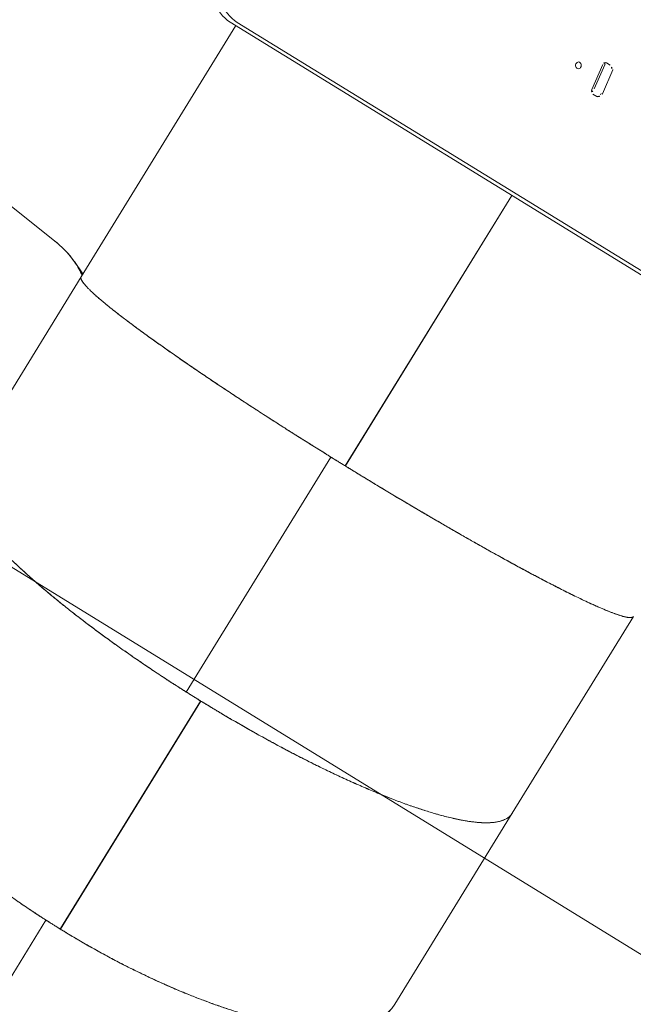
# Model space of a CAD drawing. Extents: x 5459245 to 5462690, y 5971016 to 5972523.
# Tile 54 of 136: x 5462442.923 to 5462443.643, y 5972213.861 to 5972215.018. Entities that reach past the tile are written whole.
import ezdxf

# ---------------------------------------------------------------- set-up
doc = ezdxf.new("R2010")
doc.units = 0
doc.layers.add('A_MAŁA ARCHITEKTURA', color=195, linetype='CONTINUOUS', lineweight=9)

# ---------------------------------------------------------------- blocks, each defined once
blk = doc.blocks.new('MEGA')
at = {"layer": 'A_MAŁA ARCHITEKTURA'}
for p, q in [((5462444.5612, 5972220.615), (5462444.5612, 5972216.3794)), ((5462444.9138, 5972218.6498), (5462444.9482, 5972218.9323)), ((5462444.8985, 5972218.6037), (5462444.9056, 5972218.6199)), ((5462444.8945, 5972218.6037), (5462444.6231, 5972218.6037)), ((5462445.2411, 5972218.6037), (5462444.8945, 5972218.6037)), ((5462445.2411, 5972218.6114), (5462445.2411, 5972217.8298)), ((5462445.2452, 5972218.6042), (5462445.2452, 5972217.8226)), ((5462443.9315, 5972218.243), (5462444.2293, 5972218.243)), ((5462443.9315, 5972218.243), (5462444.2293, 5972218.243)), ((5462444.5439, 5972218.243), (5462444.8679, 5972218.243)), ((5462444.5439, 5972218.243), (5462444.8679, 5972218.243)), ((5462444.8682, 5972218.2429), (5462444.8679, 5972218.243)), ((5462444.8682, 5972218.2429), (5462444.8679, 5972218.243)), ((5462444.2291, 5972218.2231), (5462444.5438, 5972218.2231)), ((5462444.2291, 5972218.223), (5462444.5438, 5972218.223)), ((5462444.2298, 5972218.2231), (5462444.5436, 5972218.2231)), ((5462444.8679, 5972218.2231), (5462445.2411, 5972218.2231)), ((5462444.8679, 5972218.223), (5462445.2411, 5972218.223)), ((5462444.868, 5972218.2231), (5462445.2411, 5972218.2231)), ((5462445.4281, 5972218.2128), (5462445.3961, 5972218.2082)), ((5462445.3983, 5972218.2061), (5462445.4289, 5972218.2105)), ((5462445.4319, 5972218.2047), (5462445.4319, 5972218.2099)), ((5462445.3923, 5972218.2042), (5462445.3923, 5972218.199)), ((5462445.3961, 5972218.1961), (5462445.3981, 5972218.1964)), ((5462445.3983, 5972218.1949), (5462445.4289, 5972218.1993)), ((5462445.4291, 5972218.1994), (5462445.4289, 5972218.1993)), ((5462445.3983, 5972218.1949), (5462445.3981, 5972218.1949)), ((5462444.3597, 5972217.8423), (5462444.6231, 5972217.8423)), ((5462444.6231, 5972217.8423), (5462444.8945, 5972217.8423))]:
    blk.add_line(p, q, dxfattribs=at)
at = {"layer": 'A_MAŁA ARCHITEKTURA', "flags": 128}
for points in [[(5462445.2411, 5972218.6114), (5462445.2412, 5972218.6152), (5462445.2418, 5972218.619), (5462445.2427, 5972218.6228), (5462445.244, 5972218.6266), (5462445.2456, 5972218.6303), (5462445.2475, 5972218.6339), (5462445.2497, 5972218.6374), (5462445.2523, 5972218.6407), (5462445.2551, 5972218.6439), (5462445.2582, 5972218.6469), (5462445.2615, 5972218.6497), (5462445.265, 5972218.6522), (5462445.2687, 5972218.6545), (5462445.2726, 5972218.6565), (5462445.2766, 5972218.6582), (5462445.2806, 5972218.6596), (5462445.2848, 5972218.6607), (5462445.2889, 5972218.6614)], [(5462445.2931, 5972218.6543), (5462445.2889, 5972218.6535), (5462445.2848, 5972218.6524), (5462445.2807, 5972218.651), (5462445.2767, 5972218.6493), (5462445.2729, 5972218.6473), (5462445.2692, 5972218.645), (5462445.2656, 5972218.6425), (5462445.2623, 5972218.6397), (5462445.2592, 5972218.6367), (5462445.2564, 5972218.6336), (5462445.2539, 5972218.6302), (5462445.2516, 5972218.6267), (5462445.2497, 5972218.6231), (5462445.2481, 5972218.6194), (5462445.2468, 5972218.6156), (5462445.2459, 5972218.6118), (5462445.2454, 5972218.608), (5462445.2452, 5972218.6042)], [(5462445.4121, 5972218.24), (5462445.411, 5972218.2397), (5462445.4099, 5972218.2391), (5462445.4091, 5972218.2383), (5462445.4085, 5972218.2373), (5462445.4083, 5972218.2362), (5462445.4084, 5972218.2352), (5462445.4088, 5972218.2343), (5462445.4095, 5972218.2336), (5462445.4104, 5972218.2332), (5462445.4115, 5972218.233), (5462445.4127, 5972218.2332), (5462445.4138, 5972218.2337), (5462445.4147, 5972218.2344), (5462445.4154, 5972218.2353), (5462445.4158, 5972218.2363), (5462445.4159, 5972218.2373), (5462445.4157, 5972218.2383), (5462445.4151, 5972218.2391), (5462445.4142, 5972218.2397), (5462445.4132, 5972218.24), (5462445.4121, 5972218.24)]]:
    blk.add_lwpolyline(points, dxfattribs=at)
at = {"layer": 'A_MAŁA ARCHITEKTURA'}
for centre, radius, start, end in [((5462445.3966, 5972218.2039), 0.00435, 96.7252, 175.8357), ((5462445.3971, 5972218.2122), 0.00618, 235.994, 280.6008), ((5462445.4288, 5972218.2098), 0.00311, 2.3331, 103.4118), ((5462445.4286, 5972218.2147), 0.00417, 274.0043, 311.4046), ((5462445.3954, 5972218.1991), 0.00311, 182.3331, 283.4118), ((5462445.4276, 5972218.205), 0.00428, 289.9472, 356.099)]:
    blk.add_arc(centre, radius, start, end, dxfattribs=at)
for points, knots in [([(5462444.8966, 5972218.6037), (5462444.8974, 5972218.6049), (5462444.9004, 5972218.6092), (5462444.9045, 5972218.6173), (5462444.9089, 5972218.6278), (5462444.9121, 5972218.6386), (5462444.9132, 5972218.6461), (5462444.9138, 5972218.6498)], [0, 0, 0, 0, 0.080675, 0.310614, 0.541263, 0.771821, 1, 1, 1, 1]), ([(5462444.9139, 5972218.6512), (5462444.9135, 5972218.6479), (5462444.9125, 5972218.6409), (5462444.9097, 5972218.6304), (5462444.9059, 5972218.6202), (5462444.9015, 5972218.6113), (5462444.8982, 5972218.6061), (5462444.8967, 5972218.6037)], [0, 0, 0, 0, 0.196406, 0.420708, 0.644928, 0.840355, 1, 1, 1, 1]), ([(5462444.3597, 5972218.6037), (5462444.3597, 5972218.6037), (5462444.3587, 5972218.6038), (5462444.3568, 5972218.6037), (5462444.3542, 5972218.6034), (5462444.3518, 5972218.6031), (5462444.3497, 5972218.6027), (5462444.3478, 5972218.6022), (5462444.3457, 5972218.6016), (5462444.3431, 5972218.6007), (5462444.3402, 5972218.5995), (5462444.3372, 5972218.5981), (5462444.3341, 5972218.5964), (5462444.3306, 5972218.5942), (5462444.3266, 5972218.5914), (5462444.3225, 5972218.588), (5462444.3193, 5972218.5851), (5462444.3169, 5972218.5828), (5462444.3155, 5972218.5812), (5462444.314, 5972218.5797), (5462444.3126, 5972218.5781), (5462444.3112, 5972218.5765), (5462444.3087, 5972218.5735), (5462444.3052, 5972218.5691), (5462444.3008, 5972218.5629), (5462444.2965, 5972218.5563), (5462444.2925, 5972218.5495), (5462444.2885, 5972218.5423), (5462444.2848, 5972218.5351), (5462444.2815, 5972218.5279), (5462444.2785, 5972218.5212), (5462444.2756, 5972218.5142), (5462444.2727, 5972218.5071), (5462444.27, 5972218.4999), (5462444.2665, 5972218.4899), (5462444.2623, 5972218.4768), (5462444.2575, 5972218.4604), (5462444.2532, 5972218.4434), (5462444.2491, 5972218.4257), (5462444.2454, 5972218.4073), (5462444.242, 5972218.3883), (5462444.239, 5972218.369), (5462444.2365, 5972218.3493), (5462444.2343, 5972218.3293), (5462444.2325, 5972218.3091), (5462444.2311, 5972218.2894), (5462444.2301, 5972218.2704), (5462444.2296, 5972218.2568), (5462444.2294, 5972218.2479), (5462444.2293, 5972218.2438), (5462444.2293, 5972218.2397), (5462444.2292, 5972218.2356), (5462444.2292, 5972218.2316), (5462444.2292, 5972218.2275), (5462444.2292, 5972218.2247), (5462444.2291, 5972218.2231)], [0, 0, 0, 0, 0.000028, 0.014291, 0.027216, 0.038805, 0.049056, 0.057969, 0.067709, 0.079737, 0.095553, 0.110532, 0.124674, 0.141457, 0.163312, 0.184438, 0.204835, 0.212649, 0.22035, 0.227939, 0.235416, 0.24278, 0.250032, 0.274531, 0.298495, 0.321924, 0.344817, 0.367174, 0.39056, 0.409345, 0.427914, 0.446267, 0.464404, 0.482325, 0.50003, 0.536434, 0.572283, 0.607579, 0.643148, 0.679131, 0.714752, 0.75001, 0.785263, 0.820317, 0.855172, 0.89002, 0.92082, 0.951601, 0.958516, 0.965428, 0.972314, 0.979222, 0.985804, 0.992196, 1, 1, 1, 1]), ([(5462444.2293, 5972218.243), (5462444.2294, 5972218.2447), (5462444.2294, 5972218.2476), (5462444.2295, 5972218.252), (5462444.2296, 5972218.2562), (5462444.2298, 5972218.2605), (5462444.2299, 5972218.2649), (5462444.2303, 5972218.2746), (5462444.2311, 5972218.2889), (5462444.2324, 5972218.3077), (5462444.2339, 5972218.3249), (5462444.2356, 5972218.3412), (5462444.2374, 5972218.3567), (5462444.2395, 5972218.3721), (5462444.2419, 5972218.3872), (5462444.2444, 5972218.402), (5462444.2472, 5972218.4165), (5462444.2502, 5972218.4308), (5462444.2535, 5972218.4446), (5462444.2565, 5972218.4565), (5462444.2593, 5972218.4664), (5462444.2617, 5972218.4747), (5462444.2642, 5972218.4828), (5462444.2668, 5972218.4907), (5462444.2696, 5972218.4986), (5462444.2726, 5972218.5067), (5462444.2759, 5972218.5151), (5462444.2795, 5972218.5237), (5462444.2834, 5972218.532), (5462444.2873, 5972218.54), (5462444.2914, 5972218.5476), (5462444.2959, 5972218.5553), (5462444.3009, 5972218.5631), (5462444.3051, 5972218.5689), (5462444.3079, 5972218.5725), (5462444.3092, 5972218.5742), (5462444.3106, 5972218.5758), (5462444.3119, 5972218.5774), (5462444.3133, 5972218.579), (5462444.3147, 5972218.5805), (5462444.3172, 5972218.5831), (5462444.3208, 5972218.5866), (5462444.3257, 5972218.5907), (5462444.3299, 5972218.5938), (5462444.3334, 5972218.596), (5462444.3361, 5972218.5975), (5462444.3388, 5972218.5989), (5462444.3413, 5972218.6), (5462444.3439, 5972218.601), (5462444.3468, 5972218.6019), (5462444.3501, 5972218.6028), (5462444.3535, 5972218.6034), (5462444.3567, 5972218.6037), (5462444.3587, 5972218.6037), (5462444.3597, 5972218.6037)], [0, 0, 0, 0, 0.008556, 0.015376, 0.022727, 0.030289, 0.037846, 0.045412, 0.08108, 0.112943, 0.144669, 0.172933, 0.201348, 0.229913, 0.25863, 0.287146, 0.315922, 0.344957, 0.374253, 0.403049, 0.421665, 0.440449, 0.4594, 0.47852, 0.497807, 0.517262, 0.540523, 0.564187, 0.588254, 0.612724, 0.637597, 0.661139, 0.691855, 0.723671, 0.730965, 0.738314, 0.745719, 0.75318, 0.760696, 0.768267, 0.775894, 0.800091, 0.825789, 0.852987, 0.86633, 0.880006, 0.894016, 0.907527, 0.918701, 0.934207, 0.95112, 0.969438, 0.985758, 1, 1, 1, 1]), ([(5462444.5438, 5972218.2231), (5462444.5438, 5972218.2248), (5462444.5438, 5972218.2277), (5462444.5438, 5972218.2321), (5462444.5438, 5972218.2363), (5462444.5439, 5972218.2406), (5462444.5439, 5972218.245), (5462444.544, 5972218.2548), (5462444.5443, 5972218.2692), (5462444.5449, 5972218.2882), (5462444.5456, 5972218.3056), (5462444.5465, 5972218.3221), (5462444.5474, 5972218.3379), (5462444.5486, 5972218.3536), (5462444.5498, 5972218.369), (5462444.5512, 5972218.3842), (5462444.5527, 5972218.3991), (5462444.5544, 5972218.4138), (5462444.5562, 5972218.4282), (5462444.558, 5972218.4404), (5462444.5595, 5972218.4508), (5462444.5609, 5972218.4594), (5462444.5623, 5972218.4679), (5462444.5639, 5972218.4763), (5462444.5654, 5972218.4845), (5462444.5672, 5972218.493), (5462444.5691, 5972218.5019), (5462444.5712, 5972218.5111), (5462444.5734, 5972218.52), (5462444.5758, 5972218.5286), (5462444.5781, 5972218.5368), (5462444.5808, 5972218.5452), (5462444.5838, 5972218.5538), (5462444.5863, 5972218.5603), (5462444.588, 5972218.5645), (5462444.589, 5972218.5667), (5462444.5899, 5972218.5688), (5462444.5909, 5972218.5709), (5462444.5918, 5972218.5729), (5462444.5931, 5972218.5754), (5462444.5947, 5972218.5784), (5462444.5966, 5972218.5818), (5462444.5986, 5972218.5851), (5462444.6006, 5972218.5882), (5462444.6028, 5972218.5911), (5462444.605, 5972218.5938), (5462444.6072, 5972218.5961), (5462444.6091, 5972218.5978), (5462444.6106, 5972218.599), (5462444.6118, 5972218.5999), (5462444.6131, 5972218.6007), (5462444.6144, 5972218.6015), (5462444.6156, 5972218.602), (5462444.6168, 5972218.6025), (5462444.618, 5972218.603), (5462444.6196, 5972218.6034), (5462444.6213, 5972218.6037), (5462444.6225, 5972218.6037), (5462444.6231, 5972218.6037)], [0, 0, 0, 0, 0.008273, 0.014864, 0.02197, 0.02928, 0.036587, 0.043902, 0.078386, 0.109188, 0.139877, 0.167229, 0.194702, 0.222299, 0.250017, 0.277633, 0.305472, 0.333533, 0.361817, 0.389668, 0.407697, 0.425873, 0.444195, 0.462663, 0.481277, 0.500037, 0.52261, 0.545532, 0.568805, 0.592428, 0.6164, 0.639236, 0.669064, 0.699826, 0.708038, 0.716313, 0.724653, 0.733057, 0.741525, 0.750057, 0.765931, 0.782335, 0.799269, 0.816733, 0.834726, 0.85325, 0.872304, 0.888811, 0.898675, 0.908912, 0.919522, 0.930504, 0.940206, 0.948026, 0.958689, 0.97092, 0.984718, 1, 1, 1, 1]), ([(5462444.5439, 5972218.243), (5462444.5439, 5972218.2447), (5462444.5439, 5972218.2476), (5462444.544, 5972218.2519), (5462444.5441, 5972218.256), (5462444.5442, 5972218.2602), (5462444.5442, 5972218.2645), (5462444.5445, 5972218.2741), (5462444.5449, 5972218.2882), (5462444.5457, 5972218.3066), (5462444.5466, 5972218.3235), (5462444.5476, 5972218.3396), (5462444.5487, 5972218.3549), (5462444.5499, 5972218.37), (5462444.5513, 5972218.3849), (5462444.5528, 5972218.3995), (5462444.5544, 5972218.4139), (5462444.5562, 5972218.428), (5462444.5581, 5972218.4417), (5462444.5599, 5972218.4534), (5462444.5616, 5972218.4633), (5462444.563, 5972218.4715), (5462444.5645, 5972218.4795), (5462444.566, 5972218.4874), (5462444.5676, 5972218.4952), (5462444.5694, 5972218.5033), (5462444.5714, 5972218.5117), (5462444.5735, 5972218.5203), (5462444.5758, 5972218.5286), (5462444.5781, 5972218.5367), (5462444.5805, 5972218.5443), (5462444.5832, 5972218.5522), (5462444.5862, 5972218.5601), (5462444.5887, 5972218.5661), (5462444.5904, 5972218.57), (5462444.5914, 5972218.5719), (5462444.5923, 5972218.5739), (5462444.5933, 5972218.5758), (5462444.5942, 5972218.5776), (5462444.5958, 5972218.5805), (5462444.598, 5972218.5842), (5462444.6009, 5972218.5886), (5462444.6034, 5972218.5919), (5462444.6055, 5972218.5943), (5462444.6071, 5972218.5959), (5462444.6086, 5972218.5974), (5462444.6102, 5972218.5987), (5462444.6118, 5972218.5999), (5462444.6137, 5972218.6011), (5462444.6152, 5972218.6019), (5462444.6162, 5972218.6023), (5462444.6167, 5972218.6025), (5462444.6171, 5972218.6027), (5462444.6175, 5972218.6028), (5462444.6177, 5972218.6029), (5462444.6179, 5972218.6029), (5462444.6181, 5972218.603), (5462444.6185, 5972218.6031), (5462444.6192, 5972218.6033), (5462444.6202, 5972218.6035), (5462444.6211, 5972218.6036), (5462444.6218, 5972218.6037), (5462444.6223, 5972218.6037), (5462444.6228, 5972218.6037), (5462444.623, 5972218.6037), (5462444.6231, 5972218.6037)], [0, 0, 0, 0, 0.0084571, 0.0151288, 0.0223213, 0.0297701, 0.0372081, 0.0446448, 0.0797214, 0.1110501, 0.1422497, 0.170046, 0.1979856, 0.2260688, 0.2542956, 0.2823493, 0.3106494, 0.3391962, 0.3679898, 0.3963106, 0.414628, 0.4331039, 0.4517383, 0.4705313, 0.489483, 0.5085933, 0.5315044, 0.5547934, 0.5784602, 0.6025051, 0.6269279, 0.6501168, 0.6803868, 0.7116721, 0.7200343, 0.7284663, 0.7369679, 0.7455391, 0.75418, 0.7628906, 0.7869609, 0.8123591, 0.8390851, 0.8521458, 0.8655017, 0.8791527, 0.8924141, 0.9037336, 0.9207007, 0.9389744, 0.9427176, 0.9465112, 0.9503552, 0.9537731, 0.9548999, 0.9562977, 0.9579663, 0.9599059, 0.9664026, 0.9748257, 0.9851753, 0.989094, 0.9932311, 0.9975867, 1, 1, 1, 1]), ([(5462444.8945, 5972218.6037), (5462444.8945, 5972218.6037), (5462444.8943, 5972218.6038), (5462444.8939, 5972218.6037), (5462444.8934, 5972218.6034), (5462444.8929, 5972218.6031), (5462444.8925, 5972218.6027), (5462444.8921, 5972218.6022), (5462444.8917, 5972218.6016), (5462444.8911, 5972218.6007), (5462444.8906, 5972218.5995), (5462444.8899, 5972218.5981), (5462444.8893, 5972218.5964), (5462444.8886, 5972218.5942), (5462444.8878, 5972218.5914), (5462444.8869, 5972218.588), (5462444.8863, 5972218.5851), (5462444.8858, 5972218.5828), (5462444.8855, 5972218.5812), (5462444.8852, 5972218.5797), (5462444.8849, 5972218.5781), (5462444.8846, 5972218.5765), (5462444.8841, 5972218.5735), (5462444.8834, 5972218.5691), (5462444.8825, 5972218.5629), (5462444.8816, 5972218.5563), (5462444.8808, 5972218.5495), (5462444.88, 5972218.5423), (5462444.8793, 5972218.5351), (5462444.8786, 5972218.5279), (5462444.878, 5972218.5212), (5462444.8774, 5972218.5142), (5462444.8768, 5972218.5071), (5462444.8762, 5972218.4999), (5462444.8755, 5972218.4899), (5462444.8747, 5972218.4768), (5462444.8737, 5972218.4604), (5462444.8728, 5972218.4434), (5462444.872, 5972218.4257), (5462444.8712, 5972218.4073), (5462444.8705, 5972218.3883), (5462444.8699, 5972218.369), (5462444.8694, 5972218.3493), (5462444.8689, 5972218.3293), (5462444.8686, 5972218.3091), (5462444.8683, 5972218.2894), (5462444.8681, 5972218.2704), (5462444.868, 5972218.2568), (5462444.868, 5972218.2479), (5462444.8679, 5972218.2438), (5462444.8679, 5972218.2397), (5462444.8679, 5972218.2356), (5462444.8679, 5972218.2316), (5462444.8679, 5972218.2275), (5462444.8679, 5972218.2247), (5462444.8679, 5972218.2231)], [0, 0, 0, 0, 0.000028, 0.014252, 0.027156, 0.038739, 0.049002, 0.057945, 0.067709, 0.079737, 0.095553, 0.110532, 0.124674, 0.141457, 0.163312, 0.184438, 0.204835, 0.212649, 0.22035, 0.227939, 0.235416, 0.24278, 0.250032, 0.274531, 0.298495, 0.321924, 0.344817, 0.367174, 0.39056, 0.409345, 0.427914, 0.446267, 0.464404, 0.482325, 0.50003, 0.536434, 0.572283, 0.607579, 0.643148, 0.679131, 0.714752, 0.75001, 0.785263, 0.820317, 0.855172, 0.89002, 0.92082, 0.951601, 0.958516, 0.965428, 0.972314, 0.979222, 0.985804, 0.992196, 1, 1, 1, 1]), ([(5462444.8944, 5972218.6037), (5462444.8943, 5972218.6037), (5462444.8941, 5972218.6037), (5462444.8937, 5972218.6036), (5462444.8933, 5972218.6034), (5462444.8931, 5972218.6032), (5462444.893, 5972218.6031), (5462444.8929, 5972218.603), (5462444.8928, 5972218.603), (5462444.8928, 5972218.6029), (5462444.8927, 5972218.6029), (5462444.8927, 5972218.6029), (5462444.8927, 5972218.6028), (5462444.8924, 5972218.6026), (5462444.8919, 5972218.602), (5462444.8913, 5972218.601), (5462444.8907, 5972218.5998), (5462444.8901, 5972218.5984), (5462444.8894, 5972218.5966), (5462444.8886, 5972218.5941), (5462444.8877, 5972218.5912), (5462444.8871, 5972218.5885), (5462444.8866, 5972218.5865), (5462444.8863, 5972218.5851), (5462444.886, 5972218.5837), (5462444.8857, 5972218.5823), (5462444.8854, 5972218.5809), (5462444.8849, 5972218.5782), (5462444.8842, 5972218.5742), (5462444.8833, 5972218.5685), (5462444.8824, 5972218.5625), (5462444.8816, 5972218.5562), (5462444.8808, 5972218.5494), (5462444.8801, 5972218.5428), (5462444.8794, 5972218.5361), (5462444.8787, 5972218.5298), (5462444.8781, 5972218.5233), (5462444.8776, 5972218.5166), (5462444.877, 5972218.5098), (5462444.8763, 5972218.5003), (5462444.8754, 5972218.488), (5462444.8744, 5972218.4725), (5462444.8735, 5972218.4563), (5462444.8726, 5972218.4394), (5462444.8718, 5972218.4217), (5462444.8711, 5972218.4035), (5462444.8704, 5972218.3849), (5462444.8698, 5972218.366), (5462444.8693, 5972218.3466), (5462444.8689, 5972218.327), (5462444.8686, 5972218.3079), (5462444.8683, 5972218.2893), (5462444.8681, 5972218.2758), (5462444.8681, 5972218.2667), (5462444.868, 5972218.262), (5462444.868, 5972218.2573), (5462444.868, 5972218.2528), (5462444.868, 5972218.248), (5462444.8679, 5972218.2448), (5462444.8679, 5972218.243)], [0, 0, 0, 0, 0.006367, 0.017266, 0.026339, 0.033585, 0.035257, 0.036792, 0.038188, 0.039446, 0.040566, 0.041548, 0.042391, 0.043736, 0.060766, 0.077008, 0.092205, 0.106356, 0.123634, 0.146089, 0.167721, 0.188531, 0.196481, 0.204304, 0.212001, 0.21957, 0.227013, 0.234328, 0.259424, 0.283934, 0.30786, 0.331201, 0.353958, 0.377832, 0.397039, 0.416012, 0.43475, 0.453255, 0.471525, 0.489562, 0.526775, 0.563385, 0.599391, 0.6357, 0.672461, 0.708819, 0.744776, 0.780805, 0.816602, 0.852166, 0.887722, 0.919168, 0.950591, 0.958825, 0.967057, 0.975241, 0.98312, 0.990931, 1, 1, 1, 1]), ([(5462444.3597, 5972217.8424), (5462444.3595, 5972217.8424), (5462444.3583, 5972217.8423), (5462444.3561, 5972217.8425), (5462444.3525, 5972217.8429), (5462444.3487, 5972217.8436), (5462444.3446, 5972217.8448), (5462444.3405, 5972217.8464), (5462444.3365, 5972217.8483), (5462444.3325, 5972217.8507), (5462444.3284, 5972217.8534), (5462444.3248, 5972217.8561), (5462444.3215, 5972217.8589), (5462444.3187, 5972217.8615), (5462444.316, 5972217.8642), (5462444.3134, 5972217.8671), (5462444.3108, 5972217.87), (5462444.3083, 5972217.873), (5462444.3059, 5972217.8761), (5462444.3028, 5972217.8803), (5462444.2991, 5972217.8857), (5462444.2948, 5972217.8926), (5462444.2907, 5972217.8998), (5462444.2867, 5972217.9072), (5462444.2829, 5972217.9151), (5462444.2792, 5972217.9233), (5462444.2755, 5972217.9319), (5462444.2721, 5972217.9406), (5462444.2688, 5972217.9495), (5462444.2657, 5972217.9587), (5462444.262, 5972217.9703), (5462444.2579, 5972217.9845), (5462444.2534, 5972218.0016), (5462444.2494, 5972218.0192), (5462444.2456, 5972218.0375), (5462444.2422, 5972218.0565), (5462444.2392, 5972218.076), (5462444.2366, 5972218.0957), (5462444.2344, 5972218.1158), (5462444.2325, 5972218.1361), (5462444.2311, 5972218.1565), (5462444.2301, 5972218.1764), (5462444.2294, 5972218.1956), (5462444.2292, 5972218.2092), (5462444.2292, 5972218.2181), (5462444.2291, 5972218.2223), (5462444.2292, 5972218.2264), (5462444.2292, 5972218.2305), (5462444.2292, 5972218.2344), (5462444.2293, 5972218.2386), (5462444.2293, 5972218.2414), (5462444.2293, 5972218.243)], [0, 0, 0, 0, 0.0018311, 0.0170393, 0.0322475, 0.0520962, 0.0715614, 0.090643, 0.1101405, 0.129897, 0.1486773, 0.1688957, 0.1829878, 0.1968142, 0.2103751, 0.2236703, 0.2366998, 0.2494637, 0.261962, 0.2741947, 0.2977761, 0.3208983, 0.3435615, 0.3657657, 0.3875108, 0.4101441, 0.4318848, 0.4533544, 0.474553, 0.4954808, 0.5161376, 0.5512894, 0.5859682, 0.6201746, 0.6546056, 0.6893908, 0.7238768, 0.758064, 0.7921211, 0.8260324, 0.8597983, 0.8935462, 0.9233528, 0.9531591, 0.9598507, 0.9665414, 0.9732072, 0.9798929, 0.9862582, 0.99244, 1, 1, 1, 1]), ([(5462444.6231, 5972217.8423), (5462444.623, 5972217.8423), (5462444.6228, 5972217.8423), (5462444.6223, 5972217.8424), (5462444.6217, 5972217.8424), (5462444.6205, 5972217.8425), (5462444.6188, 5972217.8429), (5462444.6167, 5972217.8435), (5462444.6148, 5972217.8444), (5462444.613, 5972217.8454), (5462444.6111, 5972217.8467), (5462444.6091, 5972217.8483), (5462444.6072, 5972217.85), (5462444.6053, 5972217.852), (5462444.6032, 5972217.8545), (5462444.6007, 5972217.8577), (5462444.5982, 5972217.8616), (5462444.5962, 5972217.8648), (5462444.5948, 5972217.8674), (5462444.5939, 5972217.8691), (5462444.593, 5972217.8708), (5462444.5921, 5972217.8726), (5462444.5913, 5972217.8744), (5462444.5897, 5972217.8776), (5462444.5876, 5972217.8825), (5462444.5849, 5972217.8892), (5462444.5824, 5972217.8963), (5462444.5799, 5972217.9037), (5462444.5775, 5972217.9115), (5462444.5753, 5972217.9192), (5462444.5733, 5972217.9268), (5462444.5715, 5972217.934), (5462444.5697, 5972217.9414), (5462444.568, 5972217.9489), (5462444.5664, 5972217.9566), (5462444.5643, 5972217.9672), (5462444.5618, 5972217.9809), (5462444.5591, 5972217.9981), (5462444.5565, 5972218.0159), (5462444.5541, 5972218.0345), (5462444.552, 5972218.0537), (5462444.5501, 5972218.0733), (5462444.5485, 5972218.0927), (5462444.5472, 5972218.1115), (5462444.5462, 5972218.1299), (5462444.5453, 5972218.1484), (5462444.5446, 5972218.1679), (5462444.5441, 5972218.1882), (5462444.5438, 5972218.2087), (5462444.5438, 5972218.2237), (5462444.5438, 5972218.233), (5462444.5438, 5972218.2379), (5462444.5439, 5972218.2411), (5462444.5439, 5972218.243)], [0, 0, 0, 0, 0.00182, 0.006405, 0.011196, 0.016191, 0.034134, 0.050391, 0.064963, 0.077918, 0.094416, 0.109914, 0.124714, 0.138816, 0.155212, 0.176602, 0.197336, 0.217415, 0.225124, 0.232732, 0.240239, 0.247645, 0.25495, 0.262154, 0.286186, 0.309724, 0.332768, 0.355318, 0.377374, 0.40038, 0.418836, 0.437092, 0.455147, 0.473002, 0.490657, 0.508112, 0.54387, 0.579129, 0.613888, 0.648885, 0.684257, 0.719312, 0.754051, 0.78498, 0.815785, 0.846467, 0.877025, 0.911462, 0.945901, 0.976228, 0.984131, 0.991036, 1, 1, 1, 1]), ([(5462444.8679, 5972218.243), (5462444.8679, 5972218.241), (5462444.8679, 5972218.2375), (5462444.8679, 5972218.2321), (5462444.8679, 5972218.227), (5462444.8679, 5972218.2217), (5462444.8679, 5972218.2164), (5462444.8679, 5972218.211), (5462444.8679, 5972218.2057), (5462444.868, 5972218.1966), (5462444.868, 5972218.1837), (5462444.8682, 5972218.1664), (5462444.8684, 5972218.1484), (5462444.8687, 5972218.1299), (5462444.8691, 5972218.1115), (5462444.8695, 5972218.0941), (5462444.8699, 5972218.0777), (5462444.8704, 5972218.0622), (5462444.8709, 5972218.0469), (5462444.8715, 5972218.0319), (5462444.872, 5972218.0191), (5462444.8725, 5972218.0082), (5462444.873, 5972217.9992), (5462444.8734, 5972217.9903), (5462444.8739, 5972217.9815), (5462444.8744, 5972217.9729), (5462444.875, 5972217.9638), (5462444.8756, 5972217.9544), (5462444.8763, 5972217.9447), (5462444.8771, 5972217.9353), (5462444.8778, 5972217.9261), (5462444.8786, 5972217.9174), (5462444.8795, 5972217.9083), (5462444.8805, 5972217.8991), (5462444.8814, 5972217.892), (5462444.8819, 5972217.8875), (5462444.8823, 5972217.8851), (5462444.8826, 5972217.8828), (5462444.8829, 5972217.8806), (5462444.8832, 5972217.8784), (5462444.8837, 5972217.8754), (5462444.8843, 5972217.8717), (5462444.885, 5972217.8674), (5462444.8858, 5972217.8633), (5462444.8866, 5972217.8595), (5462444.8875, 5972217.8559), (5462444.8883, 5972217.8528), (5462444.889, 5972217.8505), (5462444.8896, 5972217.8488), (5462444.8902, 5972217.8474), (5462444.8907, 5972217.8463), (5462444.8912, 5972217.8453), (5462444.8917, 5972217.8445), (5462444.8922, 5972217.8437), (5462444.8926, 5972217.8433), (5462444.8929, 5972217.843), (5462444.8931, 5972217.8429), (5462444.8932, 5972217.8428), (5462444.8934, 5972217.8427), (5462444.8935, 5972217.8426), (5462444.8937, 5972217.8425), (5462444.8939, 5972217.8425), (5462444.894, 5972217.8424), (5462444.8941, 5972217.8424)], [0, 0, 0, 0, 0.009672, 0.017377, 0.026063, 0.034757, 0.043441, 0.052133, 0.060832, 0.069523, 0.096831, 0.124147, 0.154996, 0.185968, 0.217065, 0.248285, 0.275755, 0.303419, 0.331279, 0.359334, 0.386998, 0.404929, 0.422992, 0.441188, 0.459516, 0.477978, 0.496572, 0.519031, 0.541819, 0.564933, 0.588376, 0.612146, 0.634855, 0.664537, 0.695087, 0.703233, 0.711439, 0.719704, 0.728028, 0.736413, 0.744857, 0.763073, 0.781916, 0.801387, 0.821485, 0.842211, 0.863565, 0.882839, 0.894705, 0.907023, 0.919792, 0.932468, 0.942717, 0.955204, 0.968961, 0.972224, 0.975552, 0.978943, 0.982398, 0.985917, 0.989501, 0.993148, 1, 1, 1, 1]), ([(5462444.2291, 5972218.223), (5462444.2292, 5972218.2214), (5462444.2292, 5972218.2184), (5462444.2292, 5972218.214), (5462444.2292, 5972218.2099), (5462444.2293, 5972218.2055), (5462444.2294, 5972218.2012), (5462444.2296, 5972218.1914), (5462444.2301, 5972218.177), (5462444.231, 5972218.158), (5462444.2322, 5972218.1406), (5462444.2336, 5972218.124), (5462444.2352, 5972218.1083), (5462444.237, 5972218.0926), (5462444.2391, 5972218.0772), (5462444.2414, 5972218.062), (5462444.2439, 5972218.0471), (5462444.2467, 5972218.0323), (5462444.2496, 5972218.018), (5462444.2525, 5972218.0057), (5462444.255, 5972217.9954), (5462444.2573, 5972217.9867), (5462444.2597, 5972217.9783), (5462444.2622, 5972217.9699), (5462444.2647, 5972217.9617), (5462444.2676, 5972217.9531), (5462444.2708, 5972217.9442), (5462444.2743, 5972217.9351), (5462444.2779, 5972217.9262), (5462444.2817, 5972217.9175), (5462444.2857, 5972217.9094), (5462444.29, 5972217.9009), (5462444.2949, 5972217.8924), (5462444.299, 5972217.8858), (5462444.3019, 5972217.8816), (5462444.3035, 5972217.8795), (5462444.305, 5972217.8773), (5462444.3066, 5972217.8753), (5462444.3082, 5972217.8732), (5462444.3102, 5972217.8707), (5462444.3128, 5972217.8677), (5462444.316, 5972217.8643), (5462444.3192, 5972217.861), (5462444.3227, 5972217.8579), (5462444.3262, 5972217.855), (5462444.3299, 5972217.8523), (5462444.3335, 5972217.85), (5462444.3365, 5972217.8483), (5462444.339, 5972217.8471), (5462444.3411, 5972217.8462), (5462444.3432, 5972217.8454), (5462444.3454, 5972217.8446), (5462444.3473, 5972217.8441), (5462444.3492, 5972217.8436), (5462444.3513, 5972217.8431), (5462444.3538, 5972217.8427), (5462444.3566, 5972217.8424), (5462444.3586, 5972217.8423), (5462444.3597, 5972217.8423), (5462444.3597, 5972217.8423)], [0, 0, 0, 0, 0.008314, 0.014872, 0.021942, 0.029264, 0.036578, 0.043889, 0.078373, 0.109169, 0.139854, 0.167201, 0.19467, 0.222262, 0.249976, 0.277588, 0.305421, 0.333478, 0.361757, 0.389603, 0.40763, 0.425803, 0.444122, 0.462587, 0.481197, 0.499954, 0.522524, 0.545442, 0.568711, 0.59233, 0.616298, 0.639131, 0.668954, 0.699711, 0.707921, 0.716195, 0.724533, 0.732936, 0.741402, 0.749932, 0.765805, 0.782207, 0.799139, 0.8166, 0.83459, 0.85311, 0.872159, 0.888666, 0.898529, 0.908765, 0.919372, 0.930351, 0.940057, 0.947888, 0.958558, 0.970786, 0.984573, 0.999917, 1, 1, 1, 1]), ([(5462444.6231, 5972217.8423), (5462444.6231, 5972217.8423), (5462444.6225, 5972217.8423), (5462444.6214, 5972217.8424), (5462444.6198, 5972217.8427), (5462444.6183, 5972217.843), (5462444.6171, 5972217.8434), (5462444.6159, 5972217.8439), (5462444.6146, 5972217.8445), (5462444.6131, 5972217.8454), (5462444.6113, 5972217.8466), (5462444.6095, 5972217.848), (5462444.6076, 5972217.8497), (5462444.6054, 5972217.8519), (5462444.603, 5972217.8547), (5462444.6005, 5972217.8581), (5462444.5986, 5972217.861), (5462444.5971, 5972217.8633), (5462444.5962, 5972217.8649), (5462444.5953, 5972217.8664), (5462444.5945, 5972217.868), (5462444.5936, 5972217.8696), (5462444.5921, 5972217.8726), (5462444.59, 5972217.877), (5462444.5873, 5972217.8832), (5462444.5847, 5972217.8898), (5462444.5823, 5972217.8966), (5462444.5798, 5972217.9039), (5462444.5776, 5972217.9111), (5462444.5756, 5972217.9182), (5462444.5738, 5972217.9249), (5462444.572, 5972217.9319), (5462444.5703, 5972217.939), (5462444.5686, 5972217.9462), (5462444.5665, 5972217.9563), (5462444.5639, 5972217.9693), (5462444.561, 5972217.9857), (5462444.5584, 5972218.0027), (5462444.5559, 5972218.0204), (5462444.5536, 5972218.0389), (5462444.5516, 5972218.0578), (5462444.5498, 5972218.0771), (5462444.5482, 5972218.0968), (5462444.5469, 5972218.1168), (5462444.5458, 5972218.137), (5462444.545, 5972218.1567), (5462444.5444, 5972218.1757), (5462444.5441, 5972218.1893), (5462444.5439, 5972218.1982), (5462444.5439, 5972218.2024), (5462444.5438, 5972218.2065), (5462444.5438, 5972218.2105), (5462444.5438, 5972218.2145), (5462444.5438, 5972218.2187), (5462444.5438, 5972218.2215), (5462444.5438, 5972218.223)], [0, 0, 0, 0, 0.000028, 0.01429, 0.027215, 0.038803, 0.049055, 0.057969, 0.067709, 0.079737, 0.095553, 0.110532, 0.124674, 0.141457, 0.163312, 0.184438, 0.204835, 0.212649, 0.22035, 0.227939, 0.235416, 0.24278, 0.250031, 0.274531, 0.298495, 0.321923, 0.344817, 0.367174, 0.390559, 0.409344, 0.427913, 0.446267, 0.464404, 0.482325, 0.50003, 0.536434, 0.572283, 0.607579, 0.643147, 0.67913, 0.714751, 0.75001, 0.785262, 0.820315, 0.855172, 0.890019, 0.92082, 0.951602, 0.958516, 0.965428, 0.972315, 0.979224, 0.985801, 0.992189, 1, 1, 1, 1]), ([(5462444.8679, 5972218.223), (5462444.8679, 5972218.2214), (5462444.8679, 5972218.2184), (5462444.8679, 5972218.214), (5462444.8679, 5972218.2099), (5462444.8679, 5972218.2055), (5462444.8679, 5972218.2012), (5462444.868, 5972218.1914), (5462444.8681, 5972218.177), (5462444.8683, 5972218.158), (5462444.8685, 5972218.1406), (5462444.8688, 5972218.124), (5462444.8691, 5972218.1083), (5462444.8695, 5972218.0926), (5462444.8699, 5972218.0772), (5462444.8704, 5972218.062), (5462444.8709, 5972218.0471), (5462444.8715, 5972218.0323), (5462444.8721, 5972218.018), (5462444.8727, 5972218.0057), (5462444.8732, 5972217.9954), (5462444.8736, 5972217.9867), (5462444.8741, 5972217.9783), (5462444.8746, 5972217.9699), (5462444.8752, 5972217.9617), (5462444.8757, 5972217.9531), (5462444.8764, 5972217.9442), (5462444.8771, 5972217.9351), (5462444.8778, 5972217.9262), (5462444.8786, 5972217.9175), (5462444.8794, 5972217.9094), (5462444.8803, 5972217.9009), (5462444.8813, 5972217.8924), (5462444.8822, 5972217.8858), (5462444.8827, 5972217.8816), (5462444.8831, 5972217.8795), (5462444.8834, 5972217.8773), (5462444.8837, 5972217.8753), (5462444.884, 5972217.8732), (5462444.8844, 5972217.8707), (5462444.885, 5972217.8677), (5462444.8856, 5972217.8643), (5462444.8863, 5972217.861), (5462444.887, 5972217.8579), (5462444.8877, 5972217.855), (5462444.8884, 5972217.8523), (5462444.8892, 5972217.85), (5462444.8898, 5972217.8483), (5462444.8903, 5972217.8471), (5462444.8907, 5972217.8462), (5462444.8912, 5972217.8454), (5462444.8916, 5972217.8446), (5462444.892, 5972217.8441), (5462444.8924, 5972217.8436), (5462444.8928, 5972217.8431), (5462444.8933, 5972217.8427), (5462444.8939, 5972217.8424), (5462444.8943, 5972217.8423), (5462444.8945, 5972217.8423), (5462444.8945, 5972217.8423)], [0, 0, 0, 0, 0.008314, 0.014872, 0.021942, 0.029264, 0.036578, 0.043889, 0.078373, 0.109169, 0.139854, 0.167201, 0.19467, 0.222262, 0.249976, 0.277588, 0.305421, 0.333478, 0.361757, 0.389603, 0.40763, 0.425803, 0.444122, 0.462587, 0.481197, 0.499954, 0.522524, 0.545442, 0.568711, 0.59233, 0.616298, 0.639131, 0.668954, 0.699711, 0.707921, 0.716195, 0.724533, 0.732936, 0.741402, 0.749932, 0.765805, 0.782207, 0.799139, 0.8166, 0.83459, 0.85311, 0.872159, 0.888666, 0.898529, 0.908765, 0.919372, 0.930351, 0.940057, 0.947888, 0.958558, 0.970786, 0.984573, 0.999917, 1, 1, 1, 1])]:
    blk.add_open_spline(points, degree=3, knots=knots, dxfattribs=at)

msp = doc.modelspace()

# ---------------------------------------------------------------- block references
at = {"layer": 'A_MAŁA ARCHITEKTURA', "color": 6, "rotation": 58.39971502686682}
msp.add_blockref('MEGA', (7686859.5945, -1809666.1669), dxfattribs=at)

doc.saveas('drawing.dxf')
